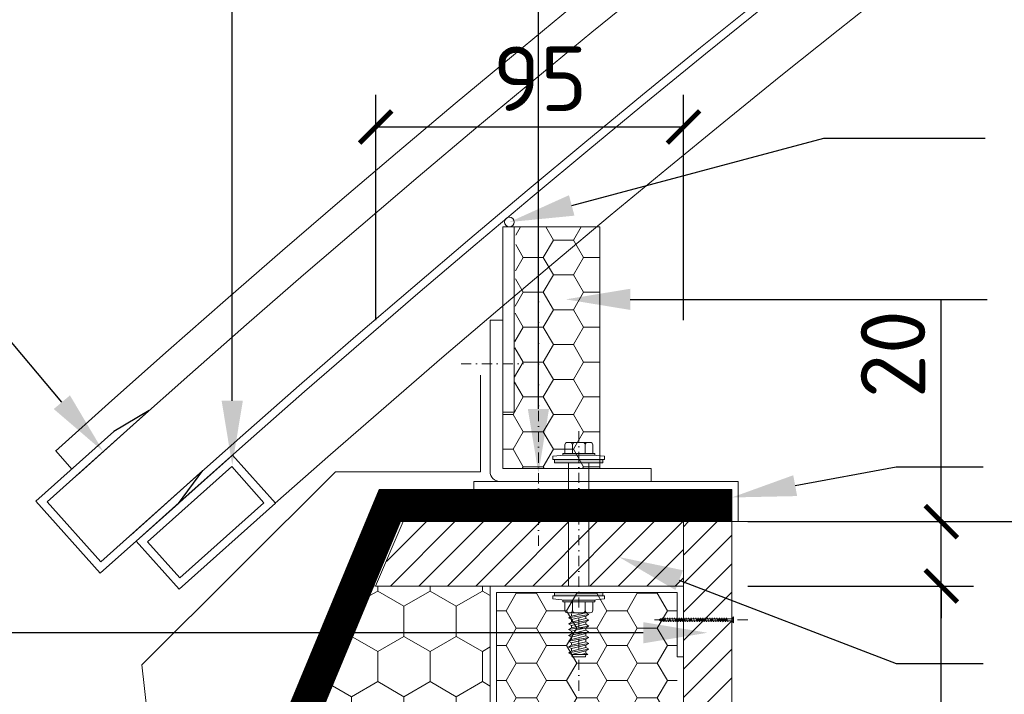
# Model space of a CAD drawing. Header units: millimetres. Extents: x -385852 to 238709, y -99680 to 201840.
# Tile 169 of 176: x 38444 to 38750, y -50114 to -49904. Entities that reach past the tile are written whole.
import ezdxf
from ezdxf import colors
from ezdxf.entities.mleader import LeaderData, LeaderLine
from ezdxf.math import Vec2, Vec3

# ---------------------------------------------------------------- set-up
doc = ezdxf.new("R2010")
doc.units = ezdxf.units.MM
doc.linetypes.add('CARKOVANA', pattern=[5, 3, -2])
doc.linetypes.add('DASHDOT', pattern=[25.4, 12.7, -6.35, 0, -6.35])
doc.layers.get('0').update_dxf_attribs({"color": 4})
doc.layers.get('Defpoints').update_dxf_attribs({"color": 8})
doc.layers.add('_____detaily', color=1, linetype='Continuous')
doc.layers.add('_____detaily @ 10', color=1, linetype='Continuous')
for name, color, linetype, lineweight in [('A99_N_kce-pohl', 7, 'Continuous', 20), ('A99_N_kce-rez-sil', 6, 'Continuous', 20), ('A99_N_sraf', 252, 'Continuous', 9), ('A99_N_sraf @ 200', 252, 'Continuous', 9)]:
    doc.layers.add(name, color=color, linetype=linetype, lineweight=lineweight)
doc.styles.add('A99_popis', font='isocpeur.ttf')
doc.styles.get("Standard").update_dxf_attribs({"font": 'isocpeur.ttf', "height": 20})
doc.dimstyles.new('detaily_10', dxfattribs={"dimtxt": 20, "dimasz": 10, "dimexe": 10, "dimexo": 10, "dimgap": 5, "dimtad": 1, "dimdec": 0, "dimtxsty": 'Standard', "dimblk": 'ARCHTICK', "dimcen": 3, "dimazin": 0, "dimtfac": 1, "dimtdec": 0, "dimtmove": 0, "dimatfit": 0, "dimfxl": 0, "dimarcsym": 0})

# ---------------------------------------------------------------- blocks, each defined once
blk = doc.blocks.new('_ArchTick')
at = {"color": 0, "linetype": 'ByBlock', "const_width": 0.15}
blk.add_lwpolyline([(-0.5, -0.5), (0.5, 0.5)], dxfattribs=at)
blk = doc.blocks.new('*D206')
at = {"layer": '_____detaily', "color": 0, "linetype": 'Continuous', "lineweight": -2, "transparency": 16777216}
for p, q in [((38675, -50080), (38740, -50080)), ((38730, -50220), (38730, -50080)), ((38675, -50220), (38740, -50220))]:
    blk.add_line(p, q, dxfattribs=at)
at = {"layer": 'Defpoints', "color": 0, "linetype": 'Continuous', "lineweight": 5, "transparency": 16777216}
for p in [(38665, -50080), (38730, -50080), (38665, -50220)]:
    blk.add_point(p, dxfattribs=at)
at = {"layer": '_____detaily', "color": 0, "linetype": 'Continuous', "lineweight": -2, "transparency": 16777216, "xscale": 10, "yscale": 10, "zscale": 10}
for p, rotation in [((38730, -50080), 90), ((38730, -50220), 270)]:
    blk.add_blockref('_ArchTick', p, dxfattribs=dict(at, rotation=rotation))
at = {"layer": '_____detaily', "color": 0, "linetype": 'Continuous', "lineweight": 5, "transparency": 16777216, "insert": (38715, -50144), "char_height": 20, "attachment_point": 5, "rotation": 90}
blk.add_mtext('140', dxfattribs=at)
blk = doc.blocks.new('*D207')
at = {"layer": '_____detaily', "color": 0, "linetype": 'Continuous', "lineweight": -2, "transparency": 16777216}
for p, q in [((38730, -50060), (38730, -49991)), ((38670, -50060), (38740, -50060)), ((38730, -50080), (38730, -50060)), ((38670, -50080), (38740, -50080)), ((38730, -50080), (38730, -50090))]:
    blk.add_line(p, q, dxfattribs=at)
at = {"layer": 'Defpoints', "color": 0, "linetype": 'Continuous', "lineweight": 5, "transparency": 16777216}
for p in [(38649.5, -50060), (38650, -50080), (38730, -50080)]:
    blk.add_point(p, dxfattribs=at)
at = {"layer": '_____detaily', "color": 0, "linetype": 'Continuous', "lineweight": -2, "transparency": 16777216, "xscale": 10, "yscale": 10, "zscale": 10}
for p, rotation in [((38730, -50060), 270), ((38730, -50080), 90)]:
    blk.add_blockref('_ArchTick', p, dxfattribs=dict(at, rotation=rotation))
at = {"layer": '_____detaily', "color": 0, "linetype": 'Continuous', "lineweight": 5, "transparency": 16777216, "insert": (38715, -50008), "char_height": 20, "attachment_point": 5, "rotation": 90}
blk.add_mtext('20', dxfattribs=at)
blk = doc.blocks.new('Befestiger_gross')
at = {"layer": '_____detaily', "linetype": 'Continuous', "lineweight": -2}
for p, q in [((0.53, 0.5), (0, 0)), ((0.53, 0.5), (0, 0)), ((0.53, -0.51), (0, 0)), ((0.53, -0.51), (0, 0)), ((2.14, 0.5), (0.53, 0.5)), ((2.14, 0.5), (0.53, 0.5)), ((0.57, 0.5), (0.56, 0.5)), ((0.56, 0.5), (0.56, 0.5)), ((0.57, 0.5), (0.56, 0.5)), ((0.56, 0.5), (0.56, 0.5)), ((1.67, -1.02), (2.31, 1.02)), ((2.31, 1.01), (2.14, 0.5)), ((2.31, 1.01), (2.46, 0.5)), ((2.31, 1.01), (2.46, 0.5)), ((3.33, 0.5), (2.46, 0.5)), ((3.33, 0.5), (2.46, 0.5)), ((2.86, -1.02), (3.49, 1.02)), ((3.49, 1.01), (3.33, 0.5)), ((3.49, 1.01), (3.65, 0.5)), ((3.49, 1.01), (3.65, 0.5)), ((4.52, 0.5), (3.65, 0.5)), ((4.52, 0.5), (3.65, 0.5)), ((4.04, -1.02), (4.68, 1.02)), ((4.52, 0.5), (4.68, 1.01)), ((4.68, 1.01), (4.83, 0.51)), ((4.68, 1.01), (4.83, 0.51)), ((5.69, 0.51), (4.83, 0.51)), ((5.69, 0.51), (4.83, 0.51)), ((5.22, -0.99), (5.86, 1.05)), ((5.69, 0.51), (5.86, 1.04)), ((5.86, 1.04), (6.02, 0.52)), ((5.86, 1.04), (6.02, 0.52)), ((6.88, 0.52), (6.02, 0.52)), ((6.02, 0.52), (6.02, 0.52)), ((6.88, 0.52), (6.02, 0.52)), ((6.02, 0.52), (6.02, 0.52)), ((6.41, -0.99), (7.05, 1.05)), ((6.88, 0.52), (7.05, 1.04)), ((7.05, 1.04), (7.2, 0.52)), ((7.05, 1.04), (7.2, 0.52)), ((8.07, 0.52), (7.2, 0.52)), ((8.07, 0.52), (7.2, 0.52)), ((7.59, -0.99), (8.23, 1.05)), ((8.07, 0.52), (8.23, 1.04)), ((8.23, 1.04), (8.39, 0.52)), ((8.23, 1.04), (8.39, 0.52)), ((9.26, 0.52), (8.39, 0.52)), ((9.26, 0.52), (8.39, 0.52)), ((8.78, -0.99), (9.42, 1.05)), ((9.26, 0.52), (9.42, 1.04)), ((9.42, 1.04), (9.58, 0.52)), ((9.42, 1.04), (9.58, 0.52)), ((10.46, 0.52), (9.58, 0.52)), ((10.46, 0.52), (9.58, 0.52)), ((9.98, -1.02), (10.62, 1.02)), ((10.62, 1.01), (10.46, 0.52)), ((10.62, 1.01), (10.77, 0.5)), ((10.62, 1.01), (10.77, 0.5)), ((11.64, 0.5), (10.77, 0.5)), ((11.64, 0.5), (10.77, 0.5)), ((11.16, -1.02), (11.8, 1.02)), ((11.8, 1.01), (11.64, 0.5)), ((11.8, 1.01), (11.96, 0.5)), ((11.8, 1.01), (11.96, 0.5)), ((12.83, 0.5), (11.96, 0.5)), ((12.83, 0.5), (11.96, 0.5)), ((12.35, -1.02), (12.99, 1.02)), ((12.99, 1.01), (12.83, 0.5)), ((12.99, 1.01), (13.14, 0.51)), ((12.99, 1.01), (13.14, 0.51)), ((14, 0.51), (13.14, 0.51)), ((14, 0.51), (13.14, 0.51)), ((13.53, -0.99), (14.17, 1.05)), ((14.17, 1.04), (14, 0.51)), ((14.17, 1.04), (14.32, 0.52)), ((14.17, 1.04), (14.32, 0.52)), ((15.19, 0.52), (14.32, 0.52)), ((14.32, 0.52), (14.32, 0.52)), ((15.19, 0.52), (14.32, 0.52)), ((14.32, 0.52), (14.32, 0.52)), ((14.72, -0.99), (15.36, 1.05)), ((15.36, 1.04), (15.19, 0.52)), ((15.36, 1.04), (15.51, 0.52)), ((15.36, 1.04), (15.51, 0.52)), ((16.38, 0.52), (15.51, 0.52)), ((16.38, 0.52), (15.51, 0.52)), ((15.9, -0.99), (16.54, 1.05)), ((16.54, 1.04), (16.38, 0.52)), ((16.54, 1.04), (16.7, 0.52)), ((16.54, 1.04), (16.7, 0.52)), ((17.57, 0.52), (16.7, 0.52)), ((17.57, 0.52), (16.7, 0.52)), ((17.09, -0.99), (17.73, 1.05)), ((17.73, 1.04), (17.57, 0.52)), ((17.73, 1.04), (17.89, 0.52)), ((17.73, 1.04), (17.89, 0.52)), ((18.75, 0.52), (17.89, 0.52)), ((18.75, 0.52), (17.89, 0.52)), ((18.28, -0.99), (18.92, 1.05)), ((18.92, 1.04), (18.75, 0.52)), ((18.92, 1.04), (19.07, 0.54)), ((18.92, 1.04), (19.07, 0.54)), ((19.95, 0.54), (19.07, 0.54)), ((19.95, 0.54), (19.07, 0.54)), ((19.47, -0.98), (20.11, 1.06)), ((20.11, 1.05), (19.95, 0.54)), ((20.11, 1.05), (20.27, 0.54)), ((20.11, 1.05), (20.27, 0.54)), ((21.14, 0.54), (20.27, 0.54)), ((20.27, 0.54), (20.27, 0.54)), ((21.14, 0.54), (20.27, 0.54)), ((20.27, 0.54), (20.27, 0.54)), ((20.66, -0.98), (21.3, 1.06)), ((21.3, 1.05), (21.14, 0.54)), ((21.3, 1.05), (21.46, 0.54)), ((21.3, 1.05), (21.46, 0.54)), ((22.32, 0.54), (21.46, 0.54)), ((22.32, 0.54), (21.46, 0.54)), ((21.85, -0.98), (22.49, 1.06)), ((22.49, 1.05), (22.32, 0.54)), ((22.49, 1.05), (22.64, 0.54)), ((22.49, 1.05), (22.64, 0.54)), ((23.51, 0.54), (22.64, 0.54)), ((23.51, 0.54), (22.64, 0.54)), ((23.04, -0.98), (23.67, 1.06)), ((23.67, 1.05), (23.51, 0.54)), ((23.67, 1.05), (23.83, 0.54)), ((23.67, 1.05), (23.83, 0.54)), ((24.7, 0.54), (23.83, 0.54)), ((24.7, 0.54), (23.83, 0.54)), ((24.22, -0.98), (24.86, 1.06)), ((24.86, 1.05), (24.7, 0.54)), ((24.86, 1.05), (25.02, 0.54)), ((24.86, 1.05), (25.02, 0.54)), ((25.88, 0.54), (25.02, 0.54)), ((25.88, 0.54), (25.02, 0.54)), ((25.41, -0.99), (26.05, 1.06)), ((26.05, 1.05), (25.88, 0.54)), ((26.05, 1.05), (26.2, 0.54)), ((26.05, 1.05), (26.2, 0.54)), ((27.04, 0.54), (26.2, 0.54)), ((27.04, 0.54), (26.2, 0.54)), ((26.55, -1.02), (27.19, 1.03)), ((27.19, 1.02), (27.04, 0.54)), ((27.19, 1.02), (27.34, 0.5)), ((27.19, 1.02), (27.34, 0.5)), ((28.21, 0.5), (27.34, 0.5)), ((28.21, 0.5), (27.34, 0.5)), ((27.74, -1.02), (28.38, 1.03)), ((28.38, 1.02), (28.21, 0.5)), ((28.38, 1.02), (28.53, 0.5)), ((28.38, 1.02), (28.53, 0.5)), ((29.4, 0.5), (28.53, 0.5)), ((28.53, 0.5), (28.53, 0.5)), ((29.4, 0.5), (28.53, 0.5)), ((28.53, 0.5), (28.53, 0.5)), ((28.92, -1.02), (29.56, 1.03)), ((29.56, 1.02), (29.4, 0.5)), ((29.56, 1.02), (29.72, 0.5)), ((29.56, 1.02), (29.72, 0.5)), ((30.59, 0.5), (29.72, 0.5)), ((30.59, 0.5), (29.72, 0.5)), ((30.11, -1.02), (30.75, 1.03)), ((30.75, 1.02), (30.59, 0.5)), ((30.75, 1.02), (30.91, 0.5)), ((30.75, 1.02), (30.91, 0.5)), ((31.77, 0.5), (30.91, 0.5)), ((31.77, 0.5), (30.91, 0.5)), ((31.3, -1.02), (31.94, 1.03)), ((31.94, 1.02), (31.77, 0.5)), ((31.94, 1.02), (32.09, 0.5)), ((31.94, 1.02), (32.09, 0.5)), ((32.96, 0.5), (32.09, 0.5)), ((32.96, 0.5), (32.09, 0.5)), ((32.49, -1.02), (33.12, 1.03)), ((33.12, 1.02), (32.96, 0.5)), ((33.12, 1.02), (33.28, 0.5)), ((33.12, 1.02), (33.28, 0.5)), ((34.15, 0.5), (33.28, 0.5)), ((34.15, 0.5), (33.28, 0.5)), ((33.67, -1.02), (34.31, 1.03)), ((34.31, 1.02), (34.15, 0.5)), ((34.31, 1.02), (34.47, 0.5)), ((34.31, 1.02), (34.47, 0.5)), ((36.49, 0.5), (34.47, 0.5)), ((36.49, 0.5), (34.47, 0.5)), ((36.49, 0.5), (37.27, 1.44)), ((36.49, 0.5), (37.27, 1.44)), ((37.27, -1.44), (37.27, 1.44)), ((37.27, -1.44), (37.27, 1.44)), ((1.51, -0.51), (0.53, -0.51)), ((1.51, -0.51), (0.53, -0.51)), ((1.51, -0.51), (1.67, -1.02)), ((1.51, -0.51), (1.67, -1.02)), ((1.67, -1.02), (1.83, -0.51)), ((2.7, -0.51), (1.83, -0.51)), ((2.7, -0.51), (1.83, -0.51)), ((2.7, -0.51), (2.85, -1.02)), ((2.7, -0.51), (2.85, -1.02)), ((2.85, -1.02), (3.01, -0.51)), ((3.89, -0.51), (3.01, -0.51)), ((3.89, -0.51), (3.01, -0.51)), ((3.89, -0.51), (4.04, -1.02)), ((3.89, -0.51), (4.04, -1.02)), ((4.21, -0.49), (4.04, -1.02)), ((5.06, -0.49), (4.21, -0.49)), ((5.06, -0.49), (4.21, -0.49)), ((5.06, -0.49), (5.22, -0.99)), ((5.06, -0.49), (5.22, -0.99)), ((5.38, -0.49), (5.22, -0.99)), ((6.25, -0.49), (5.38, -0.49)), ((6.25, -0.49), (5.38, -0.49)), ((6.25, -0.49), (6.4, -0.99)), ((6.25, -0.49), (6.4, -0.99)), ((6.57, -0.49), (6.4, -0.99)), ((7.44, -0.49), (6.57, -0.49)), ((7.44, -0.49), (6.57, -0.49)), ((7.44, -0.49), (7.59, -0.99)), ((7.44, -0.49), (7.59, -0.99)), ((7.75, -0.49), (7.59, -0.99)), ((8.63, -0.49), (7.75, -0.49)), ((8.63, -0.49), (7.75, -0.49)), ((8.63, -0.49), (8.78, -0.99)), ((8.63, -0.49), (8.78, -0.99)), ((8.94, -0.49), (8.78, -0.99)), ((9.81, -0.49), (8.94, -0.49)), ((9.81, -0.49), (8.94, -0.49)), ((9.81, -0.49), (9.97, -1.02)), ((9.81, -0.49), (9.97, -1.02)), ((10.14, -0.51), (9.97, -1.02)), ((11.01, -0.51), (10.14, -0.51)), ((11.01, -0.51), (10.14, -0.51)), ((11.01, -0.51), (11.16, -1.02)), ((11.01, -0.51), (11.16, -1.02)), ((11.32, -0.51), (11.16, -1.02)), ((12.19, -0.51), (11.32, -0.51)), ((12.19, -0.51), (11.32, -0.51)), ((12.19, -0.51), (12.35, -1.02)), ((12.19, -0.51), (12.35, -1.02)), ((12.54, -0.49), (12.35, -1.02)), ((13.37, -0.49), (12.54, -0.49)), ((13.37, -0.49), (12.54, -0.49)), ((13.37, -0.49), (13.53, -0.99)), ((13.37, -0.49), (13.53, -0.99)), ((13.69, -0.49), (13.53, -0.99)), ((14.56, -0.49), (13.69, -0.49)), ((14.56, -0.49), (13.69, -0.49)), ((14.56, -0.49), (14.71, -0.99)), ((14.56, -0.49), (14.71, -0.99)), ((14.88, -0.49), (14.71, -0.99)), ((15.75, -0.49), (14.88, -0.49)), ((15.75, -0.49), (14.88, -0.49)), ((15.75, -0.49), (15.9, -0.99)), ((15.75, -0.49), (15.9, -0.99)), ((16.06, -0.49), (15.9, -0.99)), ((16.93, -0.49), (16.06, -0.49)), ((16.93, -0.49), (16.06, -0.49)), ((16.93, -0.49), (17.09, -0.99)), ((16.93, -0.49), (17.09, -0.99)), ((17.25, -0.49), (17.09, -0.99)), ((18.12, -0.49), (17.25, -0.49)), ((18.12, -0.49), (17.25, -0.49)), ((18.12, -0.49), (18.28, -0.99)), ((18.12, -0.49), (18.28, -0.99)), ((18.44, -0.47), (18.28, -0.99)), ((19.32, -0.47), (18.44, -0.47)), ((19.32, -0.47), (18.44, -0.47)), ((19.32, -0.47), (19.47, -0.98)), ((19.32, -0.47), (19.47, -0.98)), ((19.63, -0.47), (19.47, -0.98)), ((20.5, -0.47), (19.63, -0.47)), ((20.5, -0.47), (19.63, -0.47)), ((20.5, -0.47), (20.66, -0.98)), ((20.5, -0.47), (20.66, -0.98)), ((20.82, -0.47), (20.66, -0.98)), ((21.69, -0.47), (20.82, -0.47)), ((21.69, -0.47), (20.82, -0.47)), ((21.69, -0.47), (21.85, -0.98)), ((21.69, -0.47), (21.85, -0.98)), ((22.01, -0.47), (21.85, -0.98)), ((22.88, -0.47), (22.01, -0.47)), ((22.88, -0.47), (22.01, -0.47)), ((22.88, -0.47), (23.03, -0.98)), ((22.88, -0.47), (23.03, -0.98)), ((23.19, -0.47), (23.03, -0.98)), ((24.07, -0.47), (23.19, -0.47)), ((24.07, -0.47), (23.19, -0.47)), ((24.07, -0.47), (24.22, -0.98)), ((24.07, -0.47), (24.22, -0.98)), ((24.38, -0.47), (24.22, -0.98)), ((25.25, -0.47), (24.38, -0.47)), ((25.25, -0.47), (24.38, -0.47)), ((25.25, -0.47), (25.41, -0.98)), ((25.25, -0.47), (25.41, -0.98)), ((25.56, -0.51), (25.41, -0.98)), ((26.39, -0.51), (25.56, -0.51)), ((26.39, -0.51), (25.56, -0.51)), ((26.39, -0.51), (26.55, -1.01)), ((26.39, -0.51), (26.55, -1.01)), ((26.71, -0.51), (26.55, -1.01)), ((27.58, -0.51), (26.71, -0.51)), ((27.58, -0.51), (26.71, -0.51)), ((27.58, -0.51), (27.73, -1.01)), ((27.58, -0.51), (27.73, -1.01)), ((27.9, -0.51), (27.73, -1.01)), ((28.77, -0.51), (27.9, -0.51)), ((28.77, -0.51), (27.9, -0.51)), ((28.77, -0.51), (28.92, -1.01)), ((28.77, -0.51), (28.92, -1.01)), ((29.08, -0.51), (28.92, -1.01)), ((29.95, -0.51), (29.08, -0.51)), ((29.95, -0.51), (29.08, -0.51)), ((29.95, -0.51), (30.11, -1.02)), ((29.95, -0.51), (30.11, -1.02)), ((30.27, -0.51), (30.11, -1.02)), ((31.14, -0.51), (30.27, -0.51)), ((31.14, -0.51), (30.27, -0.51)), ((31.14, -0.51), (31.3, -1.02)), ((31.14, -0.51), (31.3, -1.02)), ((31.46, -0.51), (31.3, -1.02)), ((32.33, -0.51), (31.46, -0.51)), ((32.33, -0.51), (31.46, -0.51)), ((32.33, -0.51), (32.49, -1.02)), ((32.33, -0.51), (32.49, -1.02)), ((32.64, -0.51), (32.49, -1.02)), ((33.52, -0.51), (32.64, -0.51)), ((33.52, -0.51), (32.64, -0.51)), ((33.52, -0.51), (33.67, -1.02)), ((33.52, -0.51), (33.67, -1.02)), ((33.83, -0.5), (33.67, -1.02)), ((36.51, -0.5), (33.83, -0.5)), ((36.51, -0.5), (33.83, -0.5)), ((36.51, -0.5), (37.27, -1.44)), ((36.51, -0.5), (37.27, -1.44))]:
    blk.add_line(p, q, dxfattribs=at)
blk = doc.blocks.new('*D211')
at = {"layer": '_____detaily', "color": 0, "linetype": 'Continuous', "lineweight": -2, "transparency": 16777216}
for p, q in [((38554.51, -49997.5), (38554.51, -49927.5)), ((38650, -49997.5), (38650, -49927.5)), ((38650, -49937.5), (38554.51, -49937.5))]:
    blk.add_line(p, q, dxfattribs=at)
at = {"layer": 'Defpoints', "color": 0, "linetype": 'Continuous', "lineweight": 5, "transparency": 16777216}
for p in [(38554.51, -49937.5), (38554.51, -50080), (38650, -50080)]:
    blk.add_point(p, dxfattribs=at)
at = {"layer": '_____detaily', "color": 0, "linetype": 'Continuous', "lineweight": -2, "transparency": 16777216, "xscale": 10, "yscale": 10, "zscale": 10, "rotation": 180}
blk.add_blockref('_ArchTick', (38554.51, -49937.5), dxfattribs=at)
at = {"layer": '_____detaily', "color": 0, "linetype": 'Continuous', "lineweight": -2, "transparency": 16777216, "xscale": 10, "yscale": 10, "zscale": 10}
blk.add_blockref('_ArchTick', (38650, -49937.5), dxfattribs=at)
at = {"layer": '_____detaily', "color": 0, "linetype": 'Continuous', "lineweight": 5, "transparency": 16777216, "insert": (38605.5, -49922.5), "char_height": 20, "attachment_point": 5}
blk.add_mtext('95', dxfattribs=at)

msp = doc.modelspace()

# ---------------------------------------------------------------- hatches: boundary and pattern name
at = {"layer": '_____detaily', "lineweight": 0}
for points in [[(38624.99994, -50040.71626), (38610, -50040.71626), (38610, -50041.71626), (38624.99994, -50041.71626)], [(38624.99994, -50083), (38610, -50083), (38610, -50082), (38624.99994, -50082)]]:
    msp.add_hatch(color=9, dxfattribs=at).paths.add_polyline_path(points)
at = {"layer": '_____detaily', "lineweight": 0, "transparency": 33554562}
h = msp.add_hatch(dxfattribs=at)
h.set_pattern_fill('ANSI31', color=1, scale=50, angle=-90)
h.set_pattern_definition([(45, (4150.3334, -54640), (-4.4194174, 4.4194174), [])])
h.paths.add_polyline_path([(38555, -50080), (38650, -50080), (38650, -50060), (38562.5, -50060)])
h = msp.add_hatch(dxfattribs=at)
h.set_pattern_fill('ANSI31', color=1, scale=50, angle=-90)
h.set_pattern_definition([(45, (4222.8334, -54640), (-4.4194174, 4.4194174), [])])
h.paths.add_polyline_path([(38650, -50060), (38650, -50220), (38665, -50220), (38665, -50060)])
at = {"layer": 'A99_N_sraf', "lineweight": 0, "transparency": 33554562}
h = msp.add_hatch(dxfattribs=at)
h.set_pattern_fill('HONEY', color=1, scale=75, angle=-90)
h.set_pattern_definition([(270, (5113, 154495), (8.11898812, -14.0625), [9.375, -18.75]), (30, (5113, 154495), (8.11898818, 14.06249997), [9.375, -18.75]), (330, (5113, 154495), (16.2379763, -3e-08), [-18.75, 9.375])])
h.paths.add_polyline_path([(38590, -50080), (38553.95895, -50079.98296), (38487.34965, -50240.45585), (38581.33774, -50254.11229), (38586.25914, -50220.18264), (38590, -50220)])
at = {"layer": 'A99_N_sraf @ 200', "linetype": 'Continuous', "lineweight": 0}
h = msp.add_hatch(dxfattribs=at)
h.set_pattern_fill('HONEY', color=1, scale=0.25, angle=-90, style=2)
h.set_pattern_definition([(360, (-1011906, 154620.5), (9.375, 5.41265875), [6.25, -12.5]), (120, (-1011906, 154620.5), (-9.37499998, 5.412658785), [6.25, -12.5]), (60, (-1011906, 154620.5), (2e-08, 10.825317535), [-12.5, 6.25])])
h.paths.add_polyline_path([(38594, -50043.5), (38624, -50043.5), (38624, -49968.5), (38598, -49968.5), (38597.5, -50026), (38594, -50026)])
h = msp.add_hatch(dxfattribs=at)
h.set_pattern_fill('HONEY', color=1, scale=0.25, angle=-90, style=2)
h.set_pattern_definition([(360, (-1011880, 154500), (9.375, 5.41265875), [6.25, -12.5]), (120, (-1011880, 154500), (-9.37499998, 5.412658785), [6.25, -12.5]), (60, (-1011880, 154500), (2e-08, 10.825317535), [-12.5, 6.25])])
h.paths.add_polyline_path([(38592, -50082), (38593, -50218), (38648, -50218), (38648, -50082)])

# ---------------------------------------------------------------- linework, layer by layer
at = {"layer": '_____detaily', "linetype": 'DASHDOT', "lineweight": 0, "ltscale": 0.25}
msp.add_line((38617.5, -50112.5), (38617.5, -50031.5), dxfattribs=at)
at = {"layer": '_____detaily', "lineweight": 0}
for p, q in [((38613.21247, -50038.56304), (38613.21234, -50036.20599)), ((38621.08499, -50035.41827), (38613.99956, -50035.41868)), ((38615.57428, -50038.56293), (38615.57414, -50036.20585)), ((38619.51062, -50038.48653), (38619.51049, -50036.20563)), ((38619.51063, -50038.56281), (38619.51049, -50036.20563)), ((38621.87244, -50038.56261), (38621.8723, -50036.20549)), ((38609.49988, -50039.71627), (38613.21252, -50039.35507)), ((38609.49994, -50040.71626), (38609.49988, -50039.71627)), ((38609.49994, -50040.71626), (38609.49994, -50039.71626)), ((38609.49994, -50040.71626), (38625.49994, -50040.71626)), ((38610, -50041.71706), (38609.99994, -50040.71626)), ((38624.99994, -50040.71626), (38610, -50040.71626)), ((38610, -50040.71626), (38610, -50041.71626)), ((38622.54248, -50038.85457), (38612.54248, -50038.85507)), ((38612.5425, -50039.35507), (38612.54248, -50038.85507)), ((38622.5425, -50039.35457), (38612.5425, -50039.35507)), ((38621.87248, -50039.35457), (38613.21252, -50039.35507)), ((38621.87248, -50039.35457), (38625.49994, -50039.71626)), ((38622.5425, -50039.35457), (38622.54248, -50038.85457)), ((38624.99994, -50041.71626), (38624.99994, -50040.71626)), ((38625.49994, -50040.71626), (38625.49988, -50039.71626)), ((38625.49994, -50040.71626), (38625.49994, -50039.71626)), ((38610, -50041.71626), (38624.99994, -50041.71626)), ((38614.35, -50080), (38614.35, -50041.71626)), ((38620.65, -50080), (38620.65, -50041.71626)), ((38609.49994, -50083), (38609.49988, -50083.99999)), ((38609.49994, -50083), (38625.49994, -50083)), ((38609.49994, -50083), (38609.49994, -50084)), ((38610, -50081.9992), (38609.99994, -50083)), ((38610, -50083), (38610, -50082)), ((38610, -50082), (38624.99994, -50082)), ((38624.99994, -50083), (38610, -50083)), ((38624.99994, -50082), (38624.99994, -50083)), ((38625.49994, -50083), (38625.49988, -50084.00001)), ((38625.49994, -50083), (38625.49994, -50084)), ((38609.49988, -50083.99999), (38613.21252, -50084.36119)), ((38612.5425, -50084.36119), (38612.54248, -50084.86119)), ((38622.54248, -50084.86169), (38612.54248, -50084.86119)), ((38622.5425, -50084.36169), (38612.5425, -50084.36119)), ((38613.21247, -50085.15323), (38613.21234, -50087.51027)), ((38621.87248, -50084.36169), (38613.21252, -50084.36119)), ((38615.57428, -50085.15334), (38615.57414, -50087.51041)), ((38619.51063, -50085.15345), (38619.51049, -50087.51064)), ((38619.51062, -50085.22974), (38619.51049, -50087.51064)), ((38621.87244, -50085.15365), (38621.8723, -50087.51077)), ((38621.87248, -50084.36169), (38625.49994, -50084)), ((38622.5425, -50084.36169), (38622.54248, -50084.86169)), ((38621.08499, -50088.298), (38613.99956, -50088.29759)), ((38614.35, -50089.91572), (38620.65, -50088.80486)), ((38614.35, -50089.91572), (38615.25, -50089.39611)), ((38614.35, -50089.91572), (38615.25, -50090.43534)), ((38615.25, -50089.39611), (38619.75, -50088.28525)), ((38615.25, -50089.39611), (38615.25, -50088.60757)), ((38615.25, -50090.43534), (38619.75, -50089.32448)), ((38619.75, -50088.28525), (38620.65, -50088.80486)), ((38619.75, -50089.32448), (38620.65, -50088.80486)), ((38619.75, -50090.08525), (38619.75, -50089.32448)), ((38614.35, -50091.71572), (38620.65, -50090.60486)), ((38614.35, -50091.71572), (38615.25, -50091.19611)), ((38614.35, -50091.71572), (38615.25, -50092.23534)), ((38614.35, -50093.51572), (38620.65, -50092.40486)), ((38614.35, -50093.51572), (38615.25, -50092.99611)), ((38615.25, -50091.19611), (38619.75, -50090.08525)), ((38615.25, -50091.19611), (38615.25, -50090.40757)), ((38615.25, -50092.23534), (38619.75, -50091.12448)), ((38615.25, -50092.99611), (38619.75, -50091.88525)), ((38615.25, -50092.99611), (38615.25, -50092.20757)), ((38615.25, -50094.03534), (38619.75, -50092.92448)), ((38619.75, -50090.08525), (38620.65, -50090.60486)), ((38619.75, -50091.12448), (38620.65, -50090.60486)), ((38619.75, -50091.88525), (38619.75, -50091.12448)), ((38619.75, -50091.88525), (38620.65, -50092.40486)), ((38619.75, -50092.92448), (38620.65, -50092.40486)), ((38619.75, -50093.68525), (38619.75, -50092.92448)), ((38614.35, -50093.51572), (38615.25, -50094.03534)), ((38614.35, -50095.31572), (38620.65, -50094.20486)), ((38614.35, -50095.31572), (38615.25, -50094.79611)), ((38614.35, -50095.31572), (38615.25, -50095.83534)), ((38614.35, -50097.11572), (38620.65, -50096.00486)), ((38615.25, -50094.79611), (38619.75, -50093.68525)), ((38615.25, -50094.79611), (38615.25, -50094.00757)), ((38615.25, -50095.83534), (38619.75, -50094.72448)), ((38615.25, -50096.59611), (38619.75, -50095.48525)), ((38615.25, -50096.59611), (38615.25, -50095.80757)), ((38619.75, -50093.68525), (38620.65, -50094.20486)), ((38619.75, -50094.72448), (38620.65, -50094.20486)), ((38619.75, -50095.48525), (38619.75, -50094.72448)), ((38619.75, -50095.48525), (38620.65, -50096.00486)), ((38619.75, -50096.52448), (38620.65, -50096.00486)), ((38614.35, -50097.11572), (38615.25, -50096.59611)), ((38614.35, -50097.11572), (38615.25, -50097.63534)), ((38614.35, -50098.91572), (38620.65, -50097.80486)), ((38614.35, -50098.91572), (38615.25, -50098.39611)), ((38614.35, -50098.91572), (38615.25, -50099.43534)), ((38615.25, -50097.63534), (38619.75, -50096.52448)), ((38615.25, -50098.39611), (38619.75, -50097.28525)), ((38615.25, -50098.39611), (38615.25, -50097.60757)), ((38615.25, -50099.43534), (38619.75, -50098.32448)), ((38615.25, -50100.19611), (38619.75, -50099.08525)), ((38619.75, -50097.28525), (38619.75, -50096.52448)), ((38619.75, -50097.28525), (38620.65, -50097.80486)), ((38619.75, -50098.32448), (38620.65, -50097.80486)), ((38619.75, -50099.08525), (38619.75, -50098.32448)), ((38619.75, -50099.08525), (38620.65, -50099.60486)), ((38614.35, -50100.71572), (38620.65, -50099.60486)), ((38614.35, -50100.71572), (38615.25, -50100.19611)), ((38614.35, -50100.71572), (38615.25, -50101.23534)), ((38615.25, -50100.19611), (38615.25, -50099.40757)), ((38615.25, -50101.23534), (38619.75, -50100.12448)), ((38615.25, -50101.23534), (38615.43681, -50101.93253)), ((38615.25, -50101.23534), (38620.35637, -50101.23534)), ((38615.43681, -50101.93253), (38619.56319, -50101.93253)), ((38618.33181, -50101.23534), (38619.75, -50100.88525)), ((38619.56319, -50101.93253), (38619.75, -50101.23534)), ((38619.75, -50100.12448), (38620.65, -50099.60486)), ((38619.75, -50100.88525), (38619.75, -50100.12448)), ((38619.75, -50100.88525), (38620.35637, -50101.23534))]:
    msp.add_line(p, q, dxfattribs=at)
at = {"layer": '_____detaily', "color": 1, "linetype": 'Continuous', "lineweight": 5}
for points in [[(38594, -50043.5), (38624, -50043.5), (38624, -49968.5), (38594, -49968.5)], [(38590, -50047.5), (38585, -50047.5), (38585, -50050), (38665, -50050), (38665, -50060), (38667, -50060), (38667, -50047.5), (38590, -50047.5)], [(38554.5, -50080), (38650, -50080), (38650, -50060), (38563, -50060)]]:
    msp.add_lwpolyline(points, close=True, dxfattribs=at)
at = {"layer": '_____detaily', "color": 1, "linetype": 'Continuous', "lineweight": 20}
msp.add_lwpolyline([(38594, -50026), (38597.5, -50026), (38597.5, -49968.5), (38594, -49968.5)], close=True, dxfattribs=at)
at = {"layer": '_____detaily', "linetype": 'DASHDOT', "lineweight": 0, "ltscale": 0.25}
for points in [[(38605, -50067.5), (38605, -49987.16931)], [(38581, -50011), (38600.5, -50011)], [(38641, -50090.5), (38670.5, -50090.5)]]:
    msp.add_lwpolyline(points, dxfattribs=at)
at = {"layer": '_____detaily', "color": 1, "linetype": 'Continuous', "lineweight": 20}
msp.add_lwpolyline([(38638.50702, -50047.5), (38593, -50047.5, -0.414213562), (38590, -50044.5), (38590, -49997.5)], format="xyb", dxfattribs=at)
msp.add_lwpolyline([(38590, -49997.5), (38594, -49997.5), (38594, -50043.5), (38640, -50043.5), (38640, -50047.5)], dxfattribs=at)
at = {"layer": '_____detaily', "color": 1, "linetype": 'Continuous'}
msp.add_lwpolyline([(38484.23898, -50025.50058), (38473.29709, -50032.01428), (38449.05518, -50053.66099), (38469.03677, -50076.03813), (38493.27867, -50054.39142), (38500.89031, -50044.14821), (38469.2364, -50072.50824), (38452.58508, -50053.86062)], close=True, dxfattribs=at)
at = {"layer": '_____detaily', "linetype": 'Continuous', "lineweight": 5}
for points in [[(38460.24375, -50043.6702), (38455.24772, -50038.07521)], [(38678, -50060), (38562.25351, -50060), (38487.34965, -50240.45585), (38456.69051, -50451.76242), (38361.09483, -50557.21501), (38261.21938, -50562.20458)]]:
    msp.add_lwpolyline(points, dxfattribs=at)
at = {"layer": '_____detaily', "linetype": 'Continuous', "lineweight": 20}
for points in [[(38523.38258, -50054.32333), (38493.54639, -50080.96543), (38480.22534, -50066.04734), (38510.06152, -50039.40523)], [(38519.85268, -50054.1237), (38493.74602, -50077.43554), (38483.75523, -50066.24697), (38509.86189, -50042.93513)]]:
    msp.add_lwpolyline(points, close=True, dxfattribs=at)
at = {"layer": '_____detaily', "color": 1, "linetype": 'CARKOVANA', "ltscale": 10, "const_width": 5}
for points in [[(38260.59569, -50549.72015), (38362.37552, -50544.63544), (38449.59684, -50448.42071), (38480.06233, -50238.44872), (38557.24619, -50052.5), (38665, -50052.5)], [(38665, -50057.5), (38560.5844, -50057.5), (38484.92054, -50239.78681), (38454.32595, -50450.64852), (38359.9372, -50554.76973), (38261.09464, -50559.7077)]]:
    msp.add_lwpolyline(points, dxfattribs=at)
at = {"layer": '_____detaily', "color": 1, "linetype": 'Continuous', "lineweight": 5}
for points in [[(38260.47095, -50547.22327), (38361.21789, -50542.19016), (38447.23228, -50447.3068), (38477.63323, -50237.77968), (38555.57708, -50050), (38665, -50050)], [(38260.72043, -50552.21704), (38363.53315, -50547.08073), (38451.96139, -50449.53461), (38482.49144, -50239.11777), (38558.91529, -50055), (38665, -50055)]]:
    msp.add_lwpolyline(points, dxfattribs=at)
at = {"layer": '_____detaily', "color": 1, "linetype": 'Continuous', "lineweight": 15}
msp.add_lwpolyline([(38665, -50220), (38665, -50060), (38650, -50060), (38650, -50220)], close=True, dxfattribs=at)
at = {"layer": '_____detaily', "color": 1, "linetype": 'Continuous'}
msp.add_lwpolyline([(38680, -50060), (41153.85167, -50060)], dxfattribs=at)
at = {"layer": '_____detaily', "linetype": 'Continuous', "lineweight": 5}
msp.add_lwpolyline([(38487.34965, -50240.45585), (38553.95895, -50079.98296), (38590, -50080), (38590, -50220), (38586.25914, -50220.18264), (38581.33774, -50254.11229)], close=True, dxfattribs=at)
at = {"layer": '_____detaily', "color": 1, "linetype": 'Continuous', "lineweight": 18}
msp.add_lwpolyline([(38650, -50102), (38650, -50080), (38590, -50080), (38590, -50220), (38650, -50220), (38650, -50198), (38648, -50198), (38648, -50218), (38592, -50218), (38592, -50082), (38648, -50082), (38648, -50102)], close=True, dxfattribs=at)
at = {"layer": '_____detaily', "color": 1, "linetype": 'Continuous', "lineweight": 20}
msp.add_circle((38596, -49967), 1.5, dxfattribs=at)
at = {"layer": '_____detaily', "linetype": 'Continuous', "lineweight": 5}
for radius, start, end in [(4412.5, 93.36885819, 132.09209164), (4355, 93.41145408, 131.56923563)]:
    msp.add_arc((41413, -53312.5), radius, start, end, dxfattribs=at)
at = {"layer": '_____detaily', "lineweight": 0}
for centre, start, end in [((38613.99961, -50036.20595), 90.0033167, 180.0033167), ((38614.78687, -50036.2059), 0.0033167, 90.0033167), ((38616.36141, -50036.20581), 90.0033167, 180.0033167), ((38618.72322, -50036.20567), 0.0033167, 90.0033167), ((38620.29776, -50036.20558), 90.0033167, 180.0033167), ((38621.08503, -50036.20554), 0.0033167, 90.0033167), ((38613.99961, -50087.51032), 179.9966833, 269.9966833), ((38614.78687, -50087.51036), 269.9966833, 359.9966833), ((38616.36141, -50087.51045), 179.9966833, 269.9966833), ((38618.72322, -50087.51059), 269.9966833, 359.9966833), ((38620.29776, -50087.51068), 179.9966833, 269.9966833), ((38621.08503, -50087.51073), 269.9966833, 359.9966833)]:
    msp.add_arc(centre, 0.78727, start, end, dxfattribs=at)
at = {"layer": '_____detaily', "lineweight": 0, "extrusion": (0, 0, -1)}
for centre, start_param, end_param in [((38612.42047, -50038.56307), 0.936144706, 1.313740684), ((38614.78228, -50038.56296), 0.936144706, 1.313740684), ((38616.36628, -50038.56288), 3.700141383, 4.07773736), ((38618.71863, -50038.56276), 0.936144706, 1.313740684), ((38620.30263, -50038.56268), 3.700141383, 4.07773736), ((38622.66444, -50038.56256), 3.700141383, 4.07773736)]:
    msp.add_ellipse(centre, major_axis=(0.46954, 0.6378), ratio=1, start_param=start_param, end_param=end_param, dxfattribs=at)
at = {"layer": '_____detaily', "lineweight": 0}
for centre, start_param, end_param in [((38612.42047, -50085.15319), 0.936144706, 1.313740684), ((38614.78228, -50085.15331), 0.936144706, 1.313740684), ((38616.36628, -50085.15339), 3.700141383, 4.07773736), ((38618.71863, -50085.1535), 0.936144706, 1.313740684), ((38620.30263, -50085.15358), 3.700141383, 4.07773736), ((38622.66444, -50085.1537), 3.700141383, 4.07773736)]:
    msp.add_ellipse(centre, major_axis=(0.46954, -0.6378), ratio=1, start_param=start_param, end_param=end_param, dxfattribs=at)
at = {"layer": 'A99_N_kce-pohl', "lineweight": 5}
msp.add_lwpolyline([(38496.99873, -50119.50075), (38496.99873, -50149.50075), (38486.99873, -50149.50075), (38481.99873, -50104.50075), (38541.99873, -50044.50075), (38586.99873, -50044.50075), (38586.99873, -50014.50075)], dxfattribs=at)
at = {"layer": 'A99_N_kce-pohl', "linetype": 'Continuous'}
msp.add_lwpolyline([(38493.54667, -50080.96519), (38523.38258, -50054.32333)], dxfattribs=at)
at = {"layer": 'A99_N_kce-rez-sil', "color": 1, "linetype": 'Continuous', "lineweight": 15}
for radius, start, end in [(4402.5, 93.37652356, 132.09209164), (4377.5, 93.39584054, 132.09397139), (4375, 93.39584054, 132.09397139)]:
    msp.add_arc((41413, -53312.5), radius, start, end, dxfattribs=at)

# ---------------------------------------------------------------- block references
at = {"layer": '_____detaily', "color": 2, "linetype": 'Continuous', "lineweight": 0, "xscale": -0.61875, "yscale": 0.61875, "zscale": 0.61875, "rotation": 180}
msp.add_blockref('Befestiger_gross', (38642.5, -50090.5), dxfattribs=at)

# ---------------------------------------------------------------- dimensions: what is measured, and where the dimension line sits
at = {"layer": '_____detaily', "color": 5, "linetype": 'Continuous', "lineweight": 5}
dim = msp.add_linear_dim(base=(38554.50711, -49937.5), p1=(38650, -50080), p2=(38554.50711, -50080), dimstyle='detaily_10', dxfattribs=at)
dim.commit()
dim.dimension.update_dxf_attribs({"geometry": '*D211', "text_midpoint": (38605.5, -49937.5), "dimtype": 160})
for p1, p2, picture, middle in [((38649.5, -50060), (38650, -50080), '*D207', (38730, -50008)), ((38665, -50220), (38665, -50080), '*D206', (38730, -50144))]:
    dim = msp.add_linear_dim(base=(38730, -50080), p1=p1, p2=p2, angle=90, dimstyle='detaily_10', dxfattribs=at)
    dim.commit()
    dim.dimension.update_dxf_attribs({"geometry": picture, "text_midpoint": middle, "dimtype": 160})

# ---------------------------------------------------------------- leaders
at = {"layer": '_____detaily @ 10', "lineweight": 5}
ml = msp.add_multileader_mtext('Standard', dxfattribs=at)
ml.set_content('\\A1;{\\C256;OCELOVÝ ÚHELNÍK L\\P50 X 50 X 4, RAL 7047}', color=1, style='A99_popis')
ml.set_leader_properties(color=256, linetype='ByLayer', lineweight=-1)
ml.build(insert=Vec2(0, 0))
ml.multileader.update_dxf_attribs({"dogleg_length": 5, "arrow_head_size": 20, "scale": 10})
ctx = ml.context
ctx.base_point, ctx.scale, ctx.char_height, ctx.arrow_head_size, ctx.landing_gap_size, ctx.plane_origin = Vec3(38114.5, -49728.5), 10, 20, 20, 20, Vec3(36800.98195, -51392.89001)
notes = []
notes.append((ctx, [(1, (1, 1, 0), (38605, -49728.5), (-1, 0), 161.5, [(0, [(38605, -50045)], 0, [])])]))
ctx.mtext.insert, ctx.mtext.width, ctx.mtext.flow_direction = Vec3(38134.5, -49716.5), 425, 5
ml = msp.add_multileader_mtext('Standard', dxfattribs=at)
ml.set_content('\\A1;{\\C256;OCELOVÝ UZAVŘENÝ PROFIL 40 X 20 X 1,5}', color=1, style='A99_popis')
ml.set_leader_properties(color=256, linetype='ByLayer', lineweight=-1)
ml.build(insert=Vec2(0, 0))
ml.multileader.update_dxf_attribs({"dogleg_length": 5, "arrow_head_size": 20, "scale": 10})
ctx = ml.context
ctx.base_point, ctx.scale, ctx.char_height, ctx.arrow_head_size, ctx.landing_gap_size, ctx.plane_origin = Vec3(38117, -49825), 10, 20, 20, 20, Vec3(36472.5, -51552.55265)
notes.append((ctx, [(1, (1, 1, 0), (38510, -49825), (-1, 0), 90, [(0, [(38510, -50042.5)], 0, [])])]))
ctx.mtext.insert, ctx.mtext.width, ctx.mtext.flow_direction = Vec3(38137, -49813), 290.5898054, 5
ml = msp.add_multileader_mtext('Standard', dxfattribs=at)
ml.set_content('\\A1;{\\C256;UZAVÍRACÍ PC PROFIL}', color=1, style='A99_popis')
ml.set_leader_properties(color=256, linetype='ByLayer', lineweight=-1)
ml.build(insert=Vec2(0, 0))
ml.multileader.update_dxf_attribs({"dogleg_length": 5, "arrow_head_size": 20, "scale": 10})
ctx = ml.context
ctx.base_point, ctx.scale, ctx.char_height, ctx.arrow_head_size, ctx.landing_gap_size, ctx.plane_origin = Vec3(38116.38297, -49931.57474), 10, 20, 20, 20, Vec3(36430, -51625.05265)
notes.append((ctx, [(1, (1, 1, 0), (38380.38297, -49931.57474), (-1, 0), 50, [(0, [(38470, -50038.24325)], 0, [])])]))
ctx.mtext.insert, ctx.mtext.width, ctx.mtext.flow_direction = Vec3(38136.38297, -49921.57474), 194.1727474, 5
ml = msp.add_multileader_mtext('Standard', dxfattribs=at)
ml.set_content('\\A1;{\\C256;TĚSNĚNÍ}', color=1, style='A99_popis')
ml.set_leader_properties(color=256, linetype='ByLayer', lineweight=-1)
ml.build(insert=Vec2(0, 0))
ml.multileader.update_dxf_attribs({"dogleg_length": 5, "arrow_head_size": 20, "scale": 10})
ctx = ml.context
ctx.base_point, ctx.scale, ctx.char_height, ctx.arrow_head_size, ctx.landing_gap_size, ctx.plane_origin = Vec3(33376.55525, -49940.98193), 10, 20, 20, 20, Vec3(31472.2198, -51027.50008)
notes.append((ctx, [(0, (1, 1, 0), (33326.55525, -49940.98193), (1, 0), 50, [(0, [(33205.5, -49969.5)], 0, [])])]))
ctx.mtext.insert, ctx.mtext.width, ctx.mtext.flow_direction = Vec3(33396.55525, -49930.98193), 803.5884695, 5
ml = msp.add_multileader_mtext('Standard', dxfattribs=at)
ml.set_content('\\A1;{\\C256;TĚSNĚNÍ}', color=1, style='A99_popis')
ml.set_leader_properties(color=256, linetype='ByLayer', lineweight=-1)
ml.build(insert=Vec2(0, 0))
ml.multileader.update_dxf_attribs({"dogleg_length": 5, "arrow_head_size": 20, "scale": 10})
ctx = ml.context
ctx.base_point, ctx.scale, ctx.char_height, ctx.arrow_head_size, ctx.landing_gap_size, ctx.plane_origin = Vec3(38743.55525, -49940.98193), 10, 20, 20, 20, Vec3(36839.2198, -51027.50008)
notes.append((ctx, [(0, (1, 1, 0), (38693.55525, -49940.98193), (1, 0), 50, [(0, [(38596, -49967)], 0, [])])]))
ctx.mtext.insert, ctx.mtext.width, ctx.mtext.flow_direction = Vec3(38763.55525, -49930.98193), 803.5884695, 5
ml = msp.add_multileader_mtext('Standard', dxfattribs=at)
ml.set_content('\\A1;{\\C256;OCEL. PÁSOVINA, 30 x 70MM. TL. 4 MM, RAL 9006}', color=1, style='A99_popis')
ml.set_leader_properties(color=256, linetype='ByLayer', lineweight=-1)
ml.build(insert=Vec2(0, 0))
ml.multileader.update_dxf_attribs({"dogleg_length": 5, "arrow_head_size": 20, "scale": 10})
ctx = ml.context
ctx.base_point, ctx.scale, ctx.char_height, ctx.arrow_head_size, ctx.landing_gap_size, ctx.plane_origin = Vec3(33377.198, -49991), 10, 20, 20, 20, Vec3(31505.5, -51042.05265)
notes.append((ctx, [(0, (1, 1, 0), (33327.198, -49991), (1, 0), 50, [(0, [(33237.5, -49991)], 0, [])])]))
ctx.mtext.insert, ctx.mtext.width, ctx.mtext.flow_direction = Vec3(33397.198, -49979), 612.7689149, 5
ml = msp.add_multileader_mtext('Standard', dxfattribs=at)
ml.set_content('\\A1;{\\C256;OCEL. PÁSOVINA, 30 x 70MM. TL. 4 MM, RAL 9006}', color=1, style='A99_popis')
ml.set_leader_properties(color=256, linetype='ByLayer', lineweight=-1)
ml.build(insert=Vec2(0, 0))
ml.multileader.update_dxf_attribs({"dogleg_length": 5, "arrow_head_size": 20, "scale": 10})
ctx = ml.context
ctx.base_point, ctx.scale, ctx.char_height, ctx.arrow_head_size, ctx.landing_gap_size, ctx.plane_origin = Vec3(38744.198, -49991), 10, 20, 20, 20, Vec3(36872.5, -51042.05265)
notes.append((ctx, [(0, (1, 1, 0), (38694.198, -49991), (1, 0), 50, [(0, [(38613.5, -49991)], 0, [])])]))
ctx.mtext.insert, ctx.mtext.width, ctx.mtext.flow_direction = Vec3(38764.198, -49979), 613.5309018, 5
ml = msp.add_multileader_mtext('Standard', dxfattribs=at)
ml.set_content('\\A1;{\\C256;OCEL. PÁSOVINA, TL. 5MM, RŠ 100MM, RAL 9006}', color=1, style='A99_popis')
ml.set_leader_properties(color=256, linetype='ByLayer', lineweight=-1)
ml.build(insert=Vec2(0, 0))
ml.multileader.update_dxf_attribs({"dogleg_length": 5, "arrow_head_size": 20, "scale": 10})
ctx = ml.context
ctx.base_point, ctx.scale, ctx.char_height, ctx.arrow_head_size, ctx.landing_gap_size, ctx.plane_origin = Vec3(38743, -50043), 10, 20, 20, 20, Vec3(36937.5, -51103.55265)
notes.append((ctx, [(0, (1, 1, 0), (38716, -50043), (1, 0), 27, [(0, [(38665, -50052.5)], 0, [])])]))
ctx.mtext.insert, ctx.mtext.width, ctx.mtext.flow_direction = Vec3(38763, -50031), 599.5264438, 5
ml = msp.add_multileader_mtext('Standard', dxfattribs=at)
ml.set_content('\\A1;{\\C256;OCEL. PÁSOVINA, TL. 5MM, RŠ 100MM, RAL 9006}', color=1, style='A99_popis')
ml.set_leader_properties(color=256, linetype='ByLayer', lineweight=-1)
ml.build(insert=Vec2(0, 0))
ml.multileader.update_dxf_attribs({"dogleg_length": 5, "arrow_head_size": 20, "scale": 10})
ctx = ml.context
ctx.base_point, ctx.scale, ctx.char_height, ctx.arrow_head_size, ctx.landing_gap_size, ctx.plane_origin = Vec3(33376, -50087.5), 10, 20, 20, 20, Vec3(31570.5, -51103.55265)
notes.append((ctx, [(0, (1, 1, 0), (33349, -50087.5), (1, 0), 27, [(0, [(33253.5, -50045.49955)], 0, [])])]))
ctx.mtext.insert, ctx.mtext.width, ctx.mtext.flow_direction = Vec3(33396, -50075.5), 599.5264438, 5
ml = msp.add_multileader_mtext('Standard', dxfattribs=at)
ml.set_content('\\A1;{\\C256;OSB DESKA 18MM }', color=1, style='A99_popis')
ml.set_leader_properties(color=256, linetype='ByLayer', lineweight=-1)
ml.build(insert=Vec2(0, 0))
ml.multileader.update_dxf_attribs({"dogleg_length": 5, "arrow_head_size": 20, "scale": 10})
ctx = ml.context
ctx.base_point, ctx.scale, ctx.char_height, ctx.arrow_head_size, ctx.landing_gap_size, ctx.plane_origin = Vec3(38743, -50104), 10, 20, 20, 20, Vec3(36937.5, -51164.55265)
notes.append((ctx, [(0, (1, 1, 0), (38716, -50104), (1, 0), 27, [(0, [(38630, -50071)], 0, [])])]))
ctx.mtext.insert, ctx.mtext.width, ctx.mtext.flow_direction = Vec3(38763, -50093.99242), 232.7475914, 5
ml = msp.add_multileader_mtext('Standard', dxfattribs=at)
ml.set_content('\\A1;{\\C256;SDK DESKA TL. 15 MM\\PIZOLACE PIR TL. 80MM\\PTENKOSTĚNNÝ PROFIL C 140\\PIZOLACE PIR TL. 20-80MM\\PHYDROIZOLACE S/03}', color=1, style='A99_popis')
ml.set_leader_properties(color=256, linetype='ByLayer', lineweight=-1)
ml.build(insert=Vec2(0, 0))
ml.multileader.update_dxf_attribs({"dogleg_length": 5, "arrow_head_size": 20, "scale": 10})
ctx = ml.context
ctx.base_point, ctx.scale, ctx.char_height, ctx.arrow_head_size, ctx.landing_gap_size, ctx.plane_origin = Vec3(37894.5, -50094.50758), 10, 20, 20, 50, Vec3(36193, -51728)
notes.append((ctx, [(1, (1, 1, 0), (38386.5, -50094.50758), (-1, 0), 50, [(0, [(38657.5, -50094.5)], 0, [])])]))
ctx.mtext.insert, ctx.mtext.width, ctx.mtext.defined_height, ctx.mtext.flow_direction = Vec3(37944.5, -50084.5), 524.5, 189.68182, 5
for ctx, leaders in notes:
    for number, flags, end, landing, length, lines in leaders:
        leader = LeaderData()
        leader.index, (leader.has_last_leader_line, leader.has_dogleg_vector, leader.attachment_direction) = number, flags
        leader.last_leader_point, leader.dogleg_vector, leader.dogleg_length = Vec3(end), Vec3(landing), length
        for number, points, colour, breaks in lines:
            line = LeaderLine()
            line.index, line.vertices, line.color, line.breaks = number, Vec3.list(points), colors.encode_raw_color(colour), breaks
            leader.lines.append(line)
        ctx.leaders.append(leader)

doc.saveas('drawing.dxf')
